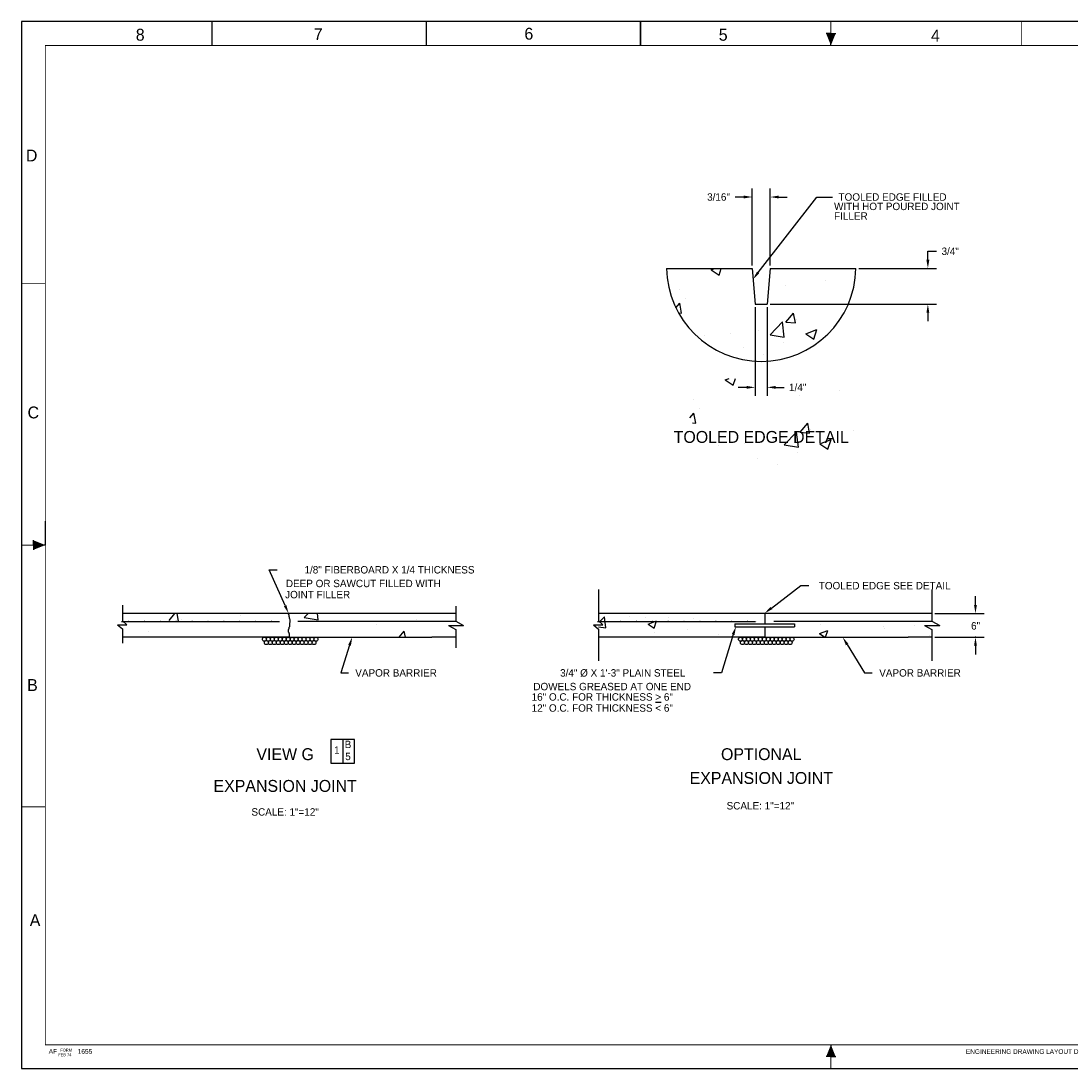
# Model space of a CAD drawing. Extents: x 0 to 408, y 0 to 264.
# Tile 1 of 2: x 0 to 265, y 0 to 264. Entities that reach past the tile are written whole.
import ezdxf
from ezdxf.enums import TextEntityAlignment as Align

# ---------------------------------------------------------------- set-up
doc = ezdxf.new("R2010")
doc.units = 0
doc.layers.get('0').update_dxf_attribs({"linetype": 'CONTINUOUS'})
doc.layers.get('DEFPOINTS').update_dxf_attribs({"linetype": 'CONTINUOUS'})
for name, color, linetype in [('DIM', 5, 'CONTINUOUS'), ('FOOTING', 3, 'CONTINUOUS'), ('OUTLINE', 1, 'CONTINUOUS'), ('REBAR', 1, 'CONTINUOUS')]:
    doc.layers.add(name, color=color, linetype=linetype)

# ---------------------------------------------------------------- blocks, each defined once
blk = doc.blocks.new('BORDER')
at = {"color": 0}
for p, q in [((1, 1), (0, 1)), ((0, 1), (0, 0)), ((1, 0), (1, 1)), ((0, 0), (1, 0))]:
    blk.add_line(p, q, dxfattribs=at)
blk = doc.blocks.new('*X')
at = {"color": 0}
for p, q in [((177.37, 173.63), (178.33, 174)), ((177.37, 173.63), (179.36, 172.29)), ((179.36, 172.29), (179.93, 174)), ((196.06, 169.72), (196.06, 169.72)), ((206.08, 171.04), (206.08, 171.04)), ((169.36, 168.79), (169.36, 168.79)), ((168.48, 164.09), (169.46, 165.25)), ((169.92, 162.75), (169.46, 165.25)), ((170.8, 166.4), (170.8, 166.4)), ((169.14, 162.81), (169.92, 162.75)), ((196.22, 160.45), (198.15, 162.74)), ((198.61, 160.24), (198.15, 162.74)), ((192.24, 157.24), (195.35, 160.49)), ((195.79, 156.69), (195.35, 160.49)), ((196.22, 160.45), (198.61, 160.24)), ((198.91, 161.21), (198.91, 161.21)), ((209.62, 160.85), (209.62, 160.85)), ((175.59, 157.2), (175.59, 157.2)), ((182.19, 157.68), (182.19, 157.68)), ((189.42, 158.29), (189.42, 158.29)), ((192.24, 157.24), (195.79, 156.69)), ((201.24, 157.52), (204.04, 158.6)), ((201.24, 157.52), (203.23, 156.18)), ((203.23, 156.18), (204.04, 158.6)), ((203.54, 156.77), (203.54, 156.77)), ((185.54, 153.95), (185.54, 153.95)), ((195.55, 155.27), (195.55, 155.27)), ((190.62, 152.3), (190.62, 152.3)), ((281, 86.42), (282.23, 86.32)), ((282.23, 86.32), (282.11, 86.99)), ((301.95, 84.59), (303.4, 86.31)), ((303.75, 84.43), (303.4, 86.31)), ((312.51, 85.46), (312.51, 85.46)), ((316.09, 86.78), (316.65, 86.99)), ((316.09, 86.78), (317.58, 85.77)), ((317.58, 85.77), (317.99, 86.99)), ((326.61, 86.17), (326.61, 86.17)), ((339.58, 85.84), (339.58, 85.84)), ((359.2, 84.38), (361.3, 85.18)), ((360.69, 83.37), (361.3, 85.18)), ((295.01, 82.46), (295.01, 82.46)), ((296.3, 82.18), (296.3, 82.18)), ((301.95, 84.59), (303.75, 84.43)), ((307.66, 83.68), (307.66, 83.68)), ((323.47, 82.71), (324.92, 84.43)), ((323.47, 82.71), (325.27, 82.55)), ((324.42, 83.92), (324.42, 83.92)), ((325.27, 82.55), (324.92, 84.43)), ((344.99, 80.83), (346.44, 82.55)), ((346.78, 80.67), (346.44, 82.55)), ((359.2, 84.38), (360.69, 83.37)), ((288.79, 81.19), (288.79, 81.19)), ((300.99, 80.23), (300.99, 80.23)), ((309.02, 81.81), (309.02, 81.81)), ((317.01, 79.56), (317.01, 79.56)), ((344.99, 80.83), (346.78, 80.67))]:
    blk.add_line(p, q, dxfattribs=at)

msp = doc.modelspace()

# ---------------------------------------------------------------- linework, layer by layer
at = {"color": 0, "linetype": 'BYBLOCK'}
for p, q in [((182.03, 219.77), (179.87, 219.77)), ((184.19, 202.52), (184.19, 221.93)), ((188.69, 202.52), (188.69, 221.93)), ((190.85, 219.77), (193.01, 219.77)), ((228.44, 203.93), (228.44, 206.09)), ((228.44, 206.09), (230.6, 206.09)), ((211.06, 201.77), (230.6, 201.77)), ((184.94, 192.02), (184.94, 169.61)), ((187.94, 192.02), (187.94, 169.61)), ((188.69, 192.77), (230.6, 192.77)), ((228.44, 190.61), (228.44, 188.45)), ((182.78, 171.77), (180.62, 171.77)), ((190.1, 171.77), (192.26, 171.77))]:
    msp.add_line(p, q, dxfattribs=at)
at = {"color": 0}
for p, q in [((37.17, 113.01), (38.64, 114.76)), ((39.56, 112.8), (39.2, 114.76)), ((55.27, 114.3), (55.27, 114.3)), ((71.21, 113.7), (72.23, 114.76)), ((74.77, 113.15), (74.58, 114.76)), ((145.71, 112.68), (146.93, 113.94)), ((147.26, 111.09), (146.93, 113.94)), ((153.3, 114.09), (153.3, 114.09)), ((198.33, 114.74), (198.33, 114.74)), ((40.34, 113.22), (40.34, 113.22)), ((71.21, 113.7), (74.77, 113.15)), ((89.46, 111.97), (89.46, 111.97)), ((99.48, 113.29), (99.48, 113.29)), ((145.44, 111.38), (147.26, 111.09)), ((149.74, 112.71), (149.74, 112.71)), ((157.25, 113.7), (157.25, 113.7)), ((157.98, 112.08), (160.08, 112.89)), ((157.98, 112.08), (159.47, 111.07)), ((159.47, 111.07), (160.08, 112.89)), ((163.03, 113.69), (163.03, 113.69)), ((169.31, 113.42), (169.31, 113.42)), ((183.18, 112.82), (183.18, 112.82)), ((185.33, 112.74), (185.33, 112.74)), ((201.34, 112.06), (201.34, 112.06)), ((217.36, 111.39), (217.36, 111.39)), ((224.99, 111.83), (224.99, 111.83)), ((31.94, 110.3), (31.94, 110.3)), ((95.2, 108.77), (96.48, 110.29)), ((96.76, 108.77), (96.48, 110.29)), ((145.54, 110.69), (145.54, 110.69)), ((159.62, 110.06), (159.62, 110.06)), ((167.78, 110.71), (167.78, 110.71)), ((175.64, 109.39), (175.64, 109.39)), ((178.75, 108.77), (178.95, 108.98)), ((178.97, 108.77), (178.95, 108.98)), ((201.09, 109.68), (203.19, 110.48)), ((201.09, 109.68), (202.44, 108.76)), ((202.62, 108.76), (203.19, 110.48)), ((217.48, 110.84), (217.48, 110.84)), ((228.95, 109.11), (228.95, 109.11)), ((83.94, 82.99), (77.94, 82.99)), ((77.94, 82.99), (77.94, 76.99)), ((80.94, 82.99), (80.94, 76.99)), ((83.94, 76.99), (83.94, 82.99)), ((77.94, 76.99), (83.94, 76.99))]:
    msp.add_line(p, q, dxfattribs=at)
for centre in [(61.21, 108.27), (62.21, 108.27), (62.21, 108.27), (63.21, 108.27), (64.21, 108.27), (65.21, 108.27), (66.21, 108.27), (67.21, 108.27), (68.21, 108.27), (69.21, 108.27), (70.21, 108.27), (71.21, 108.27), (72.21, 108.27), (73.21, 108.27), (74.21, 108.27), (181.21, 108.27), (182.21, 108.27), (182.21, 108.27), (183.21, 108.27), (184.21, 108.27), (185.21, 108.27), (186.21, 108.27), (187.21, 108.27), (188.21, 108.27), (189.21, 108.27), (190.21, 108.27), (191.21, 108.27), (192.21, 108.27), (193.21, 108.27), (194.21, 108.27), (61.71, 107.4), (62.71, 107.4), (63.71, 107.4), (64.71, 107.4), (65.71, 107.4), (66.71, 107.4), (67.71, 107.4), (68.71, 107.4), (69.71, 107.4), (70.71, 107.4), (71.71, 107.4), (72.71, 107.4), (73.71, 107.4), (181.71, 107.4), (182.71, 107.4), (183.71, 107.4), (184.71, 107.4), (185.71, 107.4), (186.71, 107.4), (187.71, 107.4), (188.71, 107.4), (189.71, 107.4), (190.71, 107.4), (191.71, 107.4), (192.71, 107.4), (193.71, 107.4)]:
    msp.add_circle(centre, 0.5, dxfattribs=at)
at = {"color": 0, "linetype": 'BYBLOCK'}
for points in [[(182.03, 220.13), (182.03, 219.41), (184.19, 219.77)], [(190.85, 220.13), (190.85, 219.41), (188.69, 219.77)], [(228.08, 203.93), (228.8, 203.93), (228.44, 201.77)], [(228.08, 190.61), (228.8, 190.61), (228.44, 192.77)], [(182.78, 172.13), (182.78, 171.41), (184.94, 171.77)], [(190.1, 172.13), (190.1, 171.41), (187.94, 171.77)]]:
    msp.add_solid(points, dxfattribs=at)
at = {"layer": 'DEFPOINTS', "color": 0, "linetype": 'BYBLOCK'}
for p in [(184.19, 219.77), (184.19, 201.77), (188.69, 201.77), (210.31, 201.77), (228.44, 201.77), (184.94, 192.77), (187.94, 192.77), (187.94, 192.77), (187.94, 171.77), (229.44, 114.76), (229.44, 108.76)]:
    msp.add_point(p, dxfattribs=at)
at = {"layer": 'DIM', "color": 0}
for p, q in [((185.66, 200.73), (200.44, 219.77)), ((200.44, 219.77), (204.44, 219.77)), ((66.43, 116.73), (62.44, 125.77)), ((62.44, 125.77), (64.44, 125.77)), ((188.99, 116.1), (196.44, 121.77)), ((196.44, 121.77), (198.44, 121.77)), ((179.36, 109.45), (176.44, 99.77)), ((82.68, 106.72), (80.44, 99.77)), ((208.08, 106.93), (212.44, 99.77)), ((80.44, 99.77), (82.44, 99.77)), ((176.44, 99.77), (174.44, 99.77)), ((212.44, 99.77), (214.44, 99.77))]:
    msp.add_line(p, q, dxfattribs=at)
at = {"layer": 'DIM', "color": 0, "linetype": 'BYBLOCK'}
for p, q in [((240.44, 116.92), (240.44, 119.08)), ((230.19, 114.76), (242.6, 114.76)), ((230.19, 108.76), (242.6, 108.76)), ((240.44, 106.6), (240.44, 104.44))]:
    msp.add_line(p, q, dxfattribs=at)
msp.add_point((240.44, 108.76), dxfattribs=at)
at = {"layer": 'DIM', "color": 0}
for points in [[(185.94, 200.51), (185.38, 200.95), (184.34, 199.02)], [(66.76, 116.87), (66.1, 116.58), (67.31, 114.75)], [(189.21, 115.82), (188.77, 116.39), (187.27, 114.8)], [(179.02, 109.57), (179.7, 109.33), (180.09, 111.48)], [(82.34, 106.83), (83.02, 106.61), (83.34, 108.78)], [(207.77, 106.74), (208.39, 107.12), (206.96, 108.78)]]:
    msp.add_solid(points, dxfattribs=at)
at = {"layer": 'DIM', "color": 0, "linetype": 'BYBLOCK'}
for points in [[(240.08, 116.92), (240.8, 116.92), (240.44, 114.76)], [(240.08, 106.6), (240.8, 106.6), (240.44, 108.76)]]:
    msp.add_solid(points, dxfattribs=at)
at = {"layer": 'FOOTING', "color": 0}
for p, q in [((162.59, 201.77), (184.19, 201.77)), ((184.19, 201.77), (184.94, 192.77)), ((188.69, 201.77), (187.94, 192.77)), ((188.69, 201.77), (210.31, 201.77)), ((184.94, 192.77), (187.94, 192.77)), ((145.44, 120.77), (145.44, 112.93)), ((229.44, 120.77), (229.44, 112.8)), ((25.44, 116.85), (25.44, 112.93)), ((109.44, 116.61), (109.44, 112.8)), ((109.44, 114.76), (25.44, 114.76)), ((67.31, 114.75), (67.24, 114.65)), ((67.24, 114.65), (67.28, 114.56)), ((67.28, 114.56), (67.31, 114.47)), ((67.31, 114.47), (67.34, 114.37)), ((67.34, 114.37), (67.37, 114.28)), ((67.37, 114.28), (67.37, 114.09)), ((67.37, 114.09), (67.41, 113.99)), ((67.41, 113.99), (67.43, 113.9)), ((67.43, 113.9), (67.47, 113.8)), ((67.47, 113.8), (67.47, 113.59)), ((229.44, 114.76), (145.44, 114.76)), ((187.31, 114.76), (187.31, 112.14)), ((24.16, 111.91), (26.54, 111.91)), ((24.16, 111.91), (25.42, 110.89)), ((26.54, 111.91), (25.44, 112.93)), ((67.47, 111.29), (67.41, 111.2)), ((67.41, 111.2), (67.41, 111.01)), ((67.47, 113.59), (67.53, 113.46)), ((67.53, 111.39), (67.47, 111.29)), ((67.53, 113.46), (67.56, 113.37)), ((67.56, 111.48), (67.53, 111.39)), ((67.56, 113.37), (67.59, 113.27)), ((67.62, 112.45), (67.56, 112.32)), ((67.56, 112.32), (67.56, 111.48)), ((67.59, 113.27), (67.62, 113.18)), ((67.62, 113.18), (67.62, 112.45)), ((107.58, 111.72), (111.43, 111.72)), ((107.58, 111.72), (109.44, 110.71)), ((109.44, 112.8), (111.43, 111.72)), ((144.16, 111.91), (145.44, 110.83)), ((144.16, 111.91), (146.54, 111.91)), ((146.54, 111.91), (145.44, 112.93)), ((179.81, 112.14), (194.81, 112.14)), ((179.81, 112.14), (179.81, 111.39)), ((179.81, 111.39), (194.81, 111.39)), ((187.31, 111.39), (187.31, 108.76)), ((194.81, 112.14), (194.81, 111.39)), ((227.58, 111.72), (229.44, 110.71)), ((227.58, 111.72), (231.43, 111.72)), ((229.44, 112.8), (231.43, 111.72)), ((25.42, 110.89), (25.42, 107.27)), ((31.44, 108.76), (25.44, 108.76)), ((67.44, 108.77), (31.44, 108.77)), ((67.24, 110.6), (67.18, 110.5)), ((67.18, 110.5), (67.18, 110.31)), ((67.18, 110.31), (67.22, 110.22)), ((67.22, 110.22), (67.24, 110.12)), ((67.31, 110.69), (67.24, 110.6)), ((67.24, 110.12), (67.28, 110.03)), ((67.28, 110.03), (67.34, 109.93)), ((67.34, 110.88), (67.31, 110.79)), ((67.31, 110.79), (67.31, 110.69)), ((67.41, 111.01), (67.34, 110.88)), ((67.34, 109.93), (67.37, 109.84)), ((67.43, 108.9), (67.34, 108.87)), ((67.34, 108.87), (67.34, 108.77)), ((67.37, 109.84), (67.41, 109.75)), ((67.41, 109.75), (67.43, 109.66)), ((67.43, 109.66), (67.49, 109.56)), ((67.49, 109.38), (67.43, 109.28)), ((67.43, 109.28), (67.43, 108.9)), ((67.44, 108.76), (103.44, 108.77)), ((67.49, 109.56), (67.49, 109.38)), ((109.44, 108.76), (103.44, 108.76)), ((109.44, 110.71), (109.44, 106.06)), ((145.44, 110.83), (145.44, 102.77)), ((151.44, 108.76), (145.44, 108.76)), ((187.44, 108.77), (151.44, 108.77)), ((187.44, 108.76), (223.44, 108.77)), ((229.44, 108.76), (223.44, 108.76)), ((229.44, 110.71), (229.44, 102.77))]:
    msp.add_line(p, q, dxfattribs=at)
msp.add_arc((186.45, 202.16), 23.86, 180.9291, 359.0709, dxfattribs=at)
at = {"layer": 'OUTLINE', "color": 0}
for p, q in [((204, 261), (202.8, 261)), ((204, 258), (204, 261)), ((204, 261), (205.2, 261)), ((6, 132), (6, 138)), ((3, 132), (3, 133.2)), ((6, 132), (3, 132)), ((3, 132), (3, 130.8)), ((204, 6), (204, 3)), ((204, 3), (202.8, 3)), ((204, 3), (205.2, 3))]:
    msp.add_line(p, q, dxfattribs=at)
for points, const_width in [([(48, 258), (48, 263.98)], 0.36), ([(102, 258), (102, 263.98)], 0.36), ([(156, 258), (156, 263.98)], 0.36), ([(204, 258), (204, 264)], 0.24), ([(252, 258), (252, 263.98)], 0.24), ([(-0.02, 198), (5.98, 198)], 0.24), ([(6, 132), (0, 132)], 0.24), ([(-0.02, 66), (5.98, 66)], 0.24), ([(204, 6), (204, 0)], 0.24)]:
    msp.add_lwpolyline(points, dxfattribs=dict(at, const_width=const_width))
at = {"layer": 'OUTLINE', "color": 0, "const_width": 0.24}
msp.add_lwpolyline([(6, 258), (6, 6), (402, 6), (402, 258)], close=True, dxfattribs=at)
at = {"layer": 'OUTLINE', "color": 0}
for points in [[(204, 258), (205.2, 261), (202.8, 261)], [(6, 132), (3, 130.8), (3, 133.2)], [(204, 6), (205.2, 3), (202.8, 3)]]:
    msp.add_solid(points, dxfattribs=at)
at = {"layer": 'REBAR', "color": 0}
for p, q in [((25.19, 112.76), (64.99, 112.76)), ((109.44, 112.76), (69.64, 112.76)), ((145.19, 112.76), (184.99, 112.76)), ((229.44, 112.76), (189.64, 112.76))]:
    msp.add_line(p, q, dxfattribs=at)
for centre in [(26.99, 112.76), (30.99, 112.76), (34.99, 112.76), (38.99, 112.76), (42.99, 112.76), (46.99, 112.76), (50.99, 112.76), (54.99, 112.76), (58.99, 112.76), (62.99, 112.76), (71.64, 112.76), (75.64, 112.76), (79.64, 112.76), (83.64, 112.76), (87.64, 112.76), (91.64, 112.76), (95.64, 112.76), (99.64, 112.76), (103.64, 112.76), (107.64, 112.76), (146.99, 112.76), (150.99, 112.76), (154.99, 112.76), (158.99, 112.76), (162.99, 112.76), (166.99, 112.76), (170.99, 112.76), (174.99, 112.76), (178.99, 112.76), (182.99, 112.76), (191.64, 112.76), (195.64, 112.76), (199.64, 112.76), (203.64, 112.76), (207.64, 112.76), (211.64, 112.76), (215.64, 112.76), (219.64, 112.76), (223.64, 112.76), (227.64, 112.76)]:
    msp.add_circle(centre, 0.062, dxfattribs=at)

# ---------------------------------------------------------------- block references
at = {"color": 0, "xscale": 408, "yscale": 264, "zscale": 408}
msp.add_blockref('BORDER', (0, 0), dxfattribs=at)
at = {"color": 0}
for p in [(-3.56, 27.77), (-3.56, 27.77), (0, 0)]:
    msp.add_blockref('*X', p, dxfattribs=at)

# ---------------------------------------------------------------- texts
at = {"color": 0, "linetype": 'BYBLOCK'}
for s, p in [('3/16"', (175.68, 219.77)), ('3/4"', (234.07, 206.09)), ('1/4"', (195.62, 171.77))]:
    msp.add_text(s, height=1.87, dxfattribs=at).set_placement(p, align=Align.MIDDLE_CENTER)
at = {"color": 0}
for s, p in [('B', (82.29, 80.8)), ('1', (79.47, 79.36)), ('5', (82.29, 77.77))]:
    msp.add_text(s, height=1.87, dxfattribs=at).set_placement(p, align=Align.CENTER)
at = {"layer": 'DIM', "color": 0}
for s, p in [('TOOLED EDGE FILLED', (219.54, 219.77)), ('TOOLED EDGE SEE DETAIL', (217.55, 121.77))]:
    msp.add_text(s, height=1.87, rotation=360, dxfattribs=at).set_placement(p, align=Align.MIDDLE_CENTER)
for s, p in [('WITH HOT POURED JOINT', (204.79, 216.47)), ('FILLER', (204.79, 214.04)), ('DEEP OR SAWCUT FILLED WITH', (66.63, 121.39)), ('JOINT FILLER', (66.44, 118.58)), ('DOWELS GREASED AT ONE END', (129, 95.39)), ('16" O.C. FOR THICKNESS %%U>%%U 6"', (128.57, 92.77)), ('12" O.C. FOR THICKNESS < 6"', (128.57, 89.98))]:
    msp.add_text(s, height=1.87, dxfattribs=at).set_placement(p)
for s, height, p in [('TOOLED EDGE DETAIL', 3, (186.44, 157.77)), ('VIEW G', 3, (66.44, 77.77)), ('OPTIONAL', 3, (186.44, 77.77)), ('EXPANSION JOINT', 3, (186.44, 71.77)), ('EXPANSION JOINT', 3, (66.44, 69.77)), ('SCALE: 1"=12"', 1.87, (186.21, 65.33)), ('SCALE: 1"=12"', 1.87, (66.44, 63.77))]:
    msp.add_text(s, height=height, dxfattribs=at).set_placement(p, align=Align.CENTER)
for s, p in [('1/8" FIBERBOARD X 1/4 THICKNESS ', (93.09, 125.77)), ('VAPOR BARRIER', (94.4, 99.77)), ('3/4" %%C X 1\'-3" PLAIN STEEL', (151.53, 99.77)), ('VAPOR BARRIER', (226.46, 99.77))]:
    msp.add_text(s, height=1.87, dxfattribs=at).set_placement(p, align=Align.MIDDLE_CENTER)
at = {"layer": 'DIM', "color": 0, "linetype": 'BYBLOCK'}
msp.add_text('6"', height=1.87, dxfattribs=at).set_placement((240.47, 111.63), align=Align.MIDDLE_CENTER)
at = {"layer": 'OUTLINE', "color": 0}
for s, p in [('8', (29.91, 260.69)), ('7', (74.78, 260.83)), ('6', (127.87, 260.95)), ('5', (176.85, 260.66))]:
    msp.add_text(s, height=3, dxfattribs=at).set_placement(p, align=Align.MIDDLE)
for s, p in [('4', (230.34, 258.98)), ('D', (2.54, 228.73)), ('C', (2.97, 163.94)), ('B', (2.75, 95.21)), ('A', (3.41, 35.91))]:
    msp.add_text(s, height=3, dxfattribs=at).set_placement(p, align=Align.CENTER)
for s, height, p in [('AF', 1.2, (6.84, 3.71)), ('FEB 74', 0.72, (9.26, 3.11)), ('FORM', 0.72, (9.78, 4.27)), ('1655', 1.2, (14.15, 3.71))]:
    msp.add_text(s, height=height, dxfattribs=at).set_placement(p)
at = {"layer": 'OUTLINE', "color": 0, "width": 0.85}
msp.add_text('ENGINEERING DRAWING LAYOUT D', height=1.2, dxfattribs=at).set_placement((238.04, 3.68))

doc.saveas('drawing.dxf')
